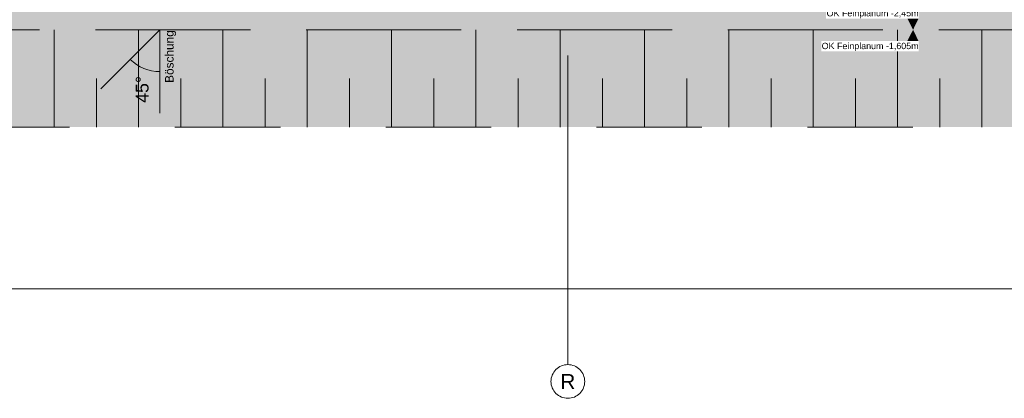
# Model space of a CAD drawing. Header units: metres. Extents: x -3716 to 31, y -1854 to 706.
# Tile 38 of 207: x -2107 to -1961, y -150 to -93. Entities that reach past the tile are written whole.
import ezdxf

# ---------------------------------------------------------------- set-up
doc = ezdxf.new("R2010")
doc.units = ezdxf.units.M
doc.header["$LTSCALE"] = 1.25
doc.header["$PDMODE"] = 1
doc.header["$PDSIZE"] = -2
doc.linetypes.add('Linienart-53', pattern=[5.291531, 3.175, -1.058062, 0.352704, -0.705764])
doc.linetypes.add('VW-01 Strichlinie kurz', pattern=[1.999894, 0.999947, -0.999947])
doc.layers.get('0').update_dxf_attribs({"lineweight": 25})
for name, color, linetype, lineweight in [('30 -32 Gründung-Baugrube', 7, 'VW-01 Strichlinie kurz', 9), ('70 -71 Achsen- 1 Gebäudeachsen', 7, 'Linienart-53', 18), ('Keine', 7, 'Continuous', 9)]:
    doc.layers.add(name, color=color, linetype=linetype, lineweight=lineweight)
doc.layers.add('70 -72 Beschriftung- 1 Beschriftung allgemein', color=7, linetype='Continuous', lineweight=9, true_color=0xff6633)
doc.layers.add('70 -76 Bemaßung- 2 Allgemein', color=7, linetype='Continuous', lineweight=5, true_color=0x6666cc)
doc.styles.add('Arial', font='arial.ttf')
doc.dimstyles.new('k+k_klein', dxfattribs={"dimtxt": 1.258608, "dimasz": 1.3255, "dimexe": 1.25, "dimexo": 3.75, "dimgap": 0.125, "dimtad": 1, "dimdec": 3, "dimtxsty": 'Arial', "dimblk": 'VW_SLASH', "dimblk1": 'VW_SLASH', "dimblk2": 'VW_SLASH', "dimcen": 0, "dimdle": 0.625, "dimadec": 3, "dimazin": 0, "dimtfac": 0.75, "dimtdec": 3, "dimtix": 1, "dimtmove": 0, "dimatfit": 0, "dimldrblk": 'VW_FILLEDARROW', "dimfxlon": 1, "dimfrac": 2, "dimtolj": 1, "dimarcsym": 0})

# ---------------------------------------------------------------- blocks, each defined once
blk = doc.blocks.new('Gruppe-26')
at = {"layer": '30 -32 Gründung-Baugrube', "color": 7, "transparency": 33554687}
for p, q in [((-143.511, -43.352), (-143.511, -42.197)), ((-142.511, -43.352), (-142.511, -42.197)), ((-141.511, -43.352), (-141.511, -42.197)), ((-140.511, -43.352), (-140.511, -42.197)), ((-139.511, -43.352), (-139.511, -42.197)), ((-138.511, -43.352), (-138.511, -42.197)), ((-137.511, -43.352), (-137.511, -42.197)), ((-136.511, -43.352), (-136.511, -42.197)), ((-135.511, -43.352), (-135.511, -42.197)), ((-134.511, -43.352), (-134.511, -42.197)), ((-133.511, -43.352), (-133.511, -42.197)), ((-132.511, -43.352), (-132.511, -42.197)), ((-143.011, -43.352), (-143.011, -42.775)), ((-142.011, -43.352), (-142.011, -42.775)), ((-141.011, -43.352), (-141.011, -42.775)), ((-140.011, -43.352), (-140.011, -42.775)), ((-139.011, -43.352), (-139.011, -42.775)), ((-138.011, -43.352), (-138.011, -42.775)), ((-137.011, -43.352), (-137.011, -42.775)), ((-136.011, -43.352), (-136.011, -42.775)), ((-135.011, -43.352), (-135.011, -42.775)), ((-134.011, -43.352), (-134.011, -42.775)), ((-133.011, -43.352), (-133.011, -42.775))]:
    blk.add_line(p, q, dxfattribs=at)
blk = doc.blocks.new('Gruppe-153')
at = {"layer": '30 -32 Gründung-Baugrube', "color": 7, "transparency": 33554687}
blk.add_blockref('Gruppe-26', (0, 0), dxfattribs=at)
blk = doc.blocks.new('Gruppe-464')
at = {"color": 255}
blk.add_wipeout([(-134.358, -42.063), (-133.262, -42.063), (-133.262, -41.942), (-134.358, -41.942)], dxfattribs=at).dxf.layer = '70 -76 Bemaßung- 2 Allgemein'
at = {"layer": '70 -76 Bemaßung- 2 Allgemein', "color": 7, "linetype": 'Continuous'}
blk.add_solid([(-133.262, -42.063), (-133.328, -42.197), (-133.395, -42.063)], dxfattribs=at)
at = {"layer": '70 -76 Bemaßung- 2 Allgemein', "insert": (-133.262, -42.06), "char_height": 0.07552, "attachment_point": 9, "line_spacing_factor": 0.973705, "style": 'Arial'}
blk.add_mtext('OK Feinplanum -2,45m', dxfattribs=at)
blk = doc.blocks.new('Gruppe-466')
at = {"color": 255}
blk.add_wipeout([(-134.417, -42.452), (-133.262, -42.452), (-133.262, -42.33), (-134.417, -42.33)], dxfattribs=at).dxf.layer = '70 -76 Bemaßung- 2 Allgemein'
at = {"layer": '70 -76 Bemaßung- 2 Allgemein', "color": 7, "linetype": 'Continuous'}
blk.add_solid([(-133.262, -42.33), (-133.328, -42.197), (-133.395, -42.33)], dxfattribs=at)
at = {"layer": '70 -76 Bemaßung- 2 Allgemein', "insert": (-133.262, -42.449), "char_height": 0.07552, "attachment_point": 9, "line_spacing_factor": 0.973705, "style": 'Arial'}
blk.add_mtext('OK Feinplanum -1,605m', dxfattribs=at)
blk = doc.blocks.new('VW_SLASH')
at = {"color": 0, "linetype": 'ByBlock', "lineweight": -2, "transparency": 16777216}
blk.add_line((0.4715, 0), (-1, 0), dxfattribs=at)
at = {"color": 0, "lineweight": 5, "transparency": 16777216, "flags": 128}
blk.add_lwpolyline([(0.5004, 0.5004), (-0.5004, -0.5004)], dxfattribs=at)
blk = doc.blocks.new('*D541')
at = {"layer": '70 -76 Bemaßung- 2 Allgemein', "color": 0, "lineweight": -2}
for p, q in [((-100.79, -45.272), (-159.567, -45.272)), ((-160.892, -48.854), (-160.892, -46.522)), ((-99.465, -48.424), (-99.465, -46.522))]:
    blk.add_line(p, q, dxfattribs=at)
at = {"layer": 'Defpoints', "color": 0}
for p in [(-99.465, -44.674), (-160.892, -45.104), (-160.892, -45.272)]:
    blk.add_point(p, dxfattribs=at)
at = {"layer": '70 -76 Bemaßung- 2 Allgemein', "color": 0, "lineweight": -2, "xscale": 1.32550048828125, "yscale": 1.32550048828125, "zscale": 1.32550048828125, "rotation": 180}
blk.add_blockref('VW_SLASH', (-160.892, -45.272), dxfattribs=at)
at = {"layer": '70 -76 Bemaßung- 2 Allgemein', "color": 0, "lineweight": -2, "xscale": 1.32550048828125, "yscale": 1.32550048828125, "zscale": 1.32550048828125}
blk.add_blockref('VW_SLASH', (-99.465, -45.272), dxfattribs=at)
at = {"layer": '70 -76 Bemaßung- 2 Allgemein', "color": 0, "insert": (-130.179, -45.189), "char_height": 0.10069, "attachment_point": 5, "style": 'Arial'}
blk.add_mtext('\\A1;61,42\\S76^ ;', dxfattribs=at)
blk = doc.blocks.new('VW_FILLEDARROW')
at = {"linetype": 'Continuous', "lineweight": 0, "transparency": 16777216}
blk.add_hatch(color=0, dxfattribs=at).paths.add_polyline_path([(-2.8289, 0.758), (0, 0), (-2.8289, -0.758)])
at = {"color": 0, "lineweight": 5, "transparency": 16777216, "flags": 128}
blk.add_lwpolyline([(-2.8289, 0.758), (0, 0), (-2.8289, -0.758)], close=True, dxfattribs=at)
blk = doc.blocks.new('Gruppe-516')
at = {"layer": '70 -72 Beschriftung- 1 Beschriftung allgemein'}
for q in [(-142.96, -42.898), (-142.259, -43.188)]:
    blk.add_line((-142.259, -42.197), q, dxfattribs=at)
blk.add_arc((-142.259, -42.197), 0.496, 225, 270, dxfattribs=at)
at = {"layer": '70 -72 Beschriftung- 1 Beschriftung allgemein', "attachment_point": 1, "rotation": 90, "line_spacing_factor": 0.970891, "style": 'Arial'}
for s, insert, char_height in [('Böschung', (-142.197, -42.827), 0.1007), ('45°', (-142.544, -43.064), 0.151)]:
    blk.add_mtext(s, dxfattribs=dict(at, insert=insert, char_height=char_height))
blk = doc.blocks.new('_Achsen (3D)')
at = {"layer": '70 -71 Achsen- 1 Gebäudeachsen', "transparency": 33554687}
blk.add_line((-137.421, 3.8), (-137.421, -46.172), dxfattribs=at)
at = {"color": 255, "transparency": 33554687}
blk.add_wipeout([(-137.421, -46.172), (-137.401, -46.173), (-137.382, -46.176), (-137.363, -46.181), (-137.344, -46.187), (-137.327, -46.196), (-137.31, -46.206), (-137.294, -46.217), (-137.28, -46.231), (-137.266, -46.245), (-137.255, -46.261), (-137.245, -46.278), (-137.236, -46.296), (-137.23, -46.314), (-137.225, -46.333), (-137.222, -46.352), (-137.221, -46.372), (-137.222, -46.392), (-137.225, -46.411), (-137.23, -46.43), (-137.236, -46.449), (-137.245, -46.466), (-137.255, -46.483), (-137.266, -46.499), (-137.28, -46.513), (-137.294, -46.527), (-137.31, -46.538), (-137.327, -46.548), (-137.344, -46.557), (-137.363, -46.563), (-137.382, -46.568), (-137.401, -46.571), (-137.421, -46.572), (-137.441, -46.571), (-137.46, -46.568), (-137.479, -46.563), (-137.498, -46.557), (-137.515, -46.548), (-137.532, -46.538), (-137.548, -46.527), (-137.562, -46.513), (-137.576, -46.499), (-137.587, -46.483), (-137.597, -46.466), (-137.606, -46.449), (-137.612, -46.43), (-137.617, -46.411), (-137.62, -46.392), (-137.621, -46.372), (-137.62, -46.352), (-137.617, -46.333), (-137.612, -46.314), (-137.606, -46.296), (-137.597, -46.278), (-137.587, -46.261), (-137.576, -46.245), (-137.562, -46.231), (-137.548, -46.217), (-137.532, -46.206), (-137.515, -46.196), (-137.498, -46.187), (-137.479, -46.181), (-137.46, -46.176), (-137.441, -46.173)], dxfattribs=at).dxf.layer = 'Keine'
at = {"layer": 'Keine', "transparency": 33554687, "flags": 128}
blk.add_lwpolyline([(-137.421, -46.172), (-137.401, -46.173), (-137.382, -46.176), (-137.363, -46.181), (-137.344, -46.187), (-137.327, -46.196), (-137.31, -46.206), (-137.294, -46.217), (-137.28, -46.231), (-137.266, -46.245), (-137.255, -46.261), (-137.245, -46.278), (-137.236, -46.296), (-137.23, -46.314), (-137.225, -46.333), (-137.222, -46.352), (-137.221, -46.372), (-137.222, -46.392), (-137.225, -46.411), (-137.23, -46.43), (-137.236, -46.449), (-137.245, -46.466), (-137.255, -46.483), (-137.266, -46.499), (-137.28, -46.513), (-137.294, -46.527), (-137.31, -46.538), (-137.327, -46.548), (-137.344, -46.557), (-137.363, -46.563), (-137.382, -46.568), (-137.401, -46.571), (-137.421, -46.572), (-137.441, -46.571), (-137.46, -46.568), (-137.479, -46.563), (-137.498, -46.557), (-137.515, -46.548), (-137.532, -46.538), (-137.548, -46.527), (-137.562, -46.513), (-137.576, -46.499), (-137.587, -46.483), (-137.597, -46.466), (-137.606, -46.449), (-137.612, -46.43), (-137.617, -46.411), (-137.62, -46.392), (-137.621, -46.372), (-137.62, -46.352), (-137.617, -46.333), (-137.612, -46.314), (-137.606, -46.296), (-137.597, -46.278), (-137.587, -46.261), (-137.576, -46.245), (-137.562, -46.231), (-137.548, -46.217), (-137.532, -46.206), (-137.515, -46.196), (-137.498, -46.187), (-137.479, -46.181), (-137.46, -46.176), (-137.441, -46.173)], close=True, dxfattribs=at)
at = {"layer": 'Keine', "transparency": 33554687, "insert": (-137.421, -46.372), "char_height": 0.176, "attachment_point": 5, "line_spacing_factor": 0.970891, "style": 'Arial'}
blk.add_mtext('R', dxfattribs=at)
blk = doc.blocks.new('Gruppe-494')
at = {"layer": '70 -76 Bemaßung- 2 Allgemein'}
dim = blk.add_linear_dim(base=(-160.89232, -45.27204), p1=(-99.4647, -44.67404), p2=(-160.89232, -45.10404), text='61,42\\S76^ ;', dimstyle='k+k_klein', override={"dimtxt": 0.100689, "dimgap": 0.005, "dimdec": 4, "dimpost": '<>', "dimtxsty": 'Arial', "dimtmove": 2}, dxfattribs=at)
dim.commit()
dim.dimension.update_dxf_attribs({"geometry": '*D541', "text_midpoint": (-130.17851, -45.18894)})
blk = doc.blocks.new('_Feinplanum 2D (2D)')
at = {"layer": '30 -32 Gründung-Baugrube', "linetype": 'Continuous', "lineweight": 0, "true_color": 0xfffdee}
h = blk.add_hatch(color=7, dxfattribs=at)
h.paths.add_polyline_path([(3.234, 2.208), (3.234, -3.255), (2.984, -4.188), (2.984, -7.283), (4.962, -7.283), (4.962, -10.133), (2.654, -10.133), (2.654, -15.181), (4.962, -15.181), (4.962, -18.031), (2.984, -18.031), (2.984, -43.352), (-34.742, -43.352), (-34.742, -45.105), (-41.182, -45.105), (-41.182, -44.674), (-49.965, -44.674), (-49.965, -43.352), (-84.242, -43.352), (-84.242, -45.104), (-90.682, -45.104), (-90.682, -44.674), (-99.465, -44.674), (-99.465, -43.352), (-160.892, -43.352), (-160.892, -45.104), (-167.332, -45.104), (-167.332, -44.674), (-176.115, -44.674), (-176.115, -43.352), (-179.176, -43.352), (-179.176, 2.208), (-156.666, 2.208), (-156.666, 2.555), (-146.526, 2.555), (-146.526, 2.208), (-52.841, 2.208), (-52.841, 2.398), (-26.376, 2.398), (-26.376, 2.208)])
h.paths.add_polyline_path([(-178.021, 1.053), (-178.021, -42.197), (-174.115, -42.197), (-174.115, -42.674), (-171.875, -42.674), (-171.875, -42.228), (-169.941, -42.228), (-169.941, -42.674), (-167.701, -42.674), (-167.701, -42.197), (-165.332, -42.197), (-165.332, -43.104), (-162.892, -43.104), (-162.892, -42.197), (-97.465, -42.197), (-97.465, -42.674), (-95.225, -42.674), (-95.225, -42.197), (-93.291, -42.197), (-93.291, -42.674), (-91.051, -42.674), (-91.051, -42.197), (-88.682, -42.197), (-88.682, -43.104), (-86.242, -43.104), (-86.242, -42.197), (-53.001, -42.197), (-53.001, -41.897), (-52.999, -41.897), (-52.999, -42.197), (-47.965, -42.197), (-47.965, -42.674), (-45.725, -42.674), (-45.725, -42.197), (-43.791, -42.197), (-43.791, -42.674), (-41.551, -42.674), (-41.551, -42.197), (-39.182, -42.197), (-39.182, -43.104), (-36.742, -43.104), (-36.742, -42.197), (-16.711, -42.197), (-16.711, -42.196), (-13.63, -42.197), (1.829, -42.197), (1.829, -4.036), (2.079, -3.103), (2.079, 1.053), (-16.711, 1.053), (-27.531, 1.053), (-27.531, 1.243), (-51.686, 1.243), (-51.686, 1.053), (-53.001, 1.053), (-88.896, 1.053), (-106.641, 1.053), (-147.681, 1.053), (-147.681, 1.4), (-155.511, 1.4), (-155.511, 1.053)])
at = {"layer": '30 -32 Gründung-Baugrube', "linetype": 'Continuous', "lineweight": 0}
h = blk.add_hatch(color=254, dxfattribs=at)
h.paths.add_polyline_path([(-52.999, -42.197), (-53.001, -42.197), (-86.242, -42.197), (-86.242, -43.104), (-88.682, -43.104), (-88.682, -42.197), (-88.896, -42.197), (-88.896, -42.197), (-91.051, -42.197), (-91.051, -42.674), (-93.291, -42.674), (-93.291, -42.197), (-95.225, -42.197), (-95.225, -42.674), (-97.465, -42.674), (-97.465, -42.197), (-162.892, -42.197), (-162.892, -43.104), (-165.332, -43.104), (-165.332, -42.197), (-167.701, -42.197), (-167.701, -42.674), (-169.941, -42.674), (-169.941, -42.197), (-171.875, -42.197), (-171.875, -42.674), (-174.115, -42.674), (-174.115, -42.197), (-178.021, -42.197), (-178.021, 1.053), (-106.641, 1.053), (-88.896, 1.053), (-53.001, 1.053), (-16.711, 1.053), (2.079, 1.053), (2.079, -3.103), (1.829, -4.036), (1.829, -42.197), (-13.63, -42.197), (-16.711, -42.196), (-16.711, -42.197), (-36.742, -42.197), (-36.742, -43.104), (-39.182, -43.104), (-39.182, -42.197), (-41.551, -42.197), (-41.551, -42.674), (-43.791, -42.674), (-43.791, -42.197), (-45.725, -42.197), (-45.725, -42.674), (-47.965, -42.674), (-47.965, -42.197)])
h.paths.add_polyline_path([(-106.641, 0.253), (-177.221, 0.253), (-177.221, -41.397), (-174.115, -41.397), (-174.115, -40.677), (-171.875, -40.677), (-171.875, -41.397), (-169.941, -41.397), (-169.941, -40.677), (-167.701, -40.677), (-167.701, -41.397), (-165.332, -41.397), (-165.332, -40.004), (-162.892, -40.004), (-162.892, -41.397), (-97.465, -41.397), (-97.465, -40.677), (-95.225, -40.677), (-95.225, -41.397), (-93.291, -41.397), (-93.291, -40.677), (-91.051, -40.677), (-91.051, -41.397), (-88.896, -41.397), (-88.896, -41.397), (-88.682, -41.397), (-88.682, -40.004), (-86.242, -40.004), (-86.242, -41.397), (-71.546, -41.397), (-71.546, 0.253), (-88.896, 0.253)])
h.paths.add_polyline_path([(-70.746, -41.397), (-53.001, -41.397), (-52.999, -41.397), (-47.965, -41.397), (-47.965, -40.677), (-45.725, -40.677), (-45.725, -41.397), (-43.791, -41.397), (-43.791, -40.677), (-41.551, -40.677), (-41.551, -41.397), (-39.182, -41.397), (-39.182, -40.004), (-36.742, -40.004), (-36.742, -41.397), (-16.711, -41.397), (-16.711, -41.398), (1.029, -41.397), (1.029, -3.93), (1.279, -2.997), (1.279, 0.253), (-16.711, 0.253), (-53.001, 0.253), (-70.746, 0.253)])
at = {"layer": '30 -32 Gründung-Baugrube', "flags": 128}
for points in [[(3.234, 2.208), (3.234, -3.255), (2.984, -4.188), (2.984, -7.283), (4.962, -7.283), (4.962, -10.133), (2.654, -10.133), (2.654, -15.181), (4.962, -15.181), (4.962, -18.031), (2.984, -18.031), (2.984, -43.352), (-34.742, -43.352), (-34.742, -45.105), (-41.182, -45.105), (-41.182, -44.674), (-49.965, -44.674), (-49.965, -43.352), (-84.242, -43.352), (-84.242, -45.104), (-90.682, -45.104), (-90.682, -44.674), (-99.465, -44.674), (-99.465, -43.352), (-160.892, -43.352), (-160.892, -45.104), (-167.332, -45.104), (-167.332, -44.674), (-176.115, -44.674), (-176.115, -43.352), (-179.176, -43.352), (-179.176, 2.208), (-156.666, 2.208), (-156.666, 2.555), (-146.526, 2.555), (-146.526, 2.208), (-52.841, 2.208), (-52.841, 2.398), (-26.376, 2.398), (-26.376, 2.208)], [(-178.021, 1.053), (-178.021, -42.197), (-174.115, -42.197), (-174.115, -42.674), (-171.875, -42.674), (-171.875, -42.228), (-169.941, -42.228), (-169.941, -42.674), (-167.701, -42.674), (-167.701, -42.197), (-165.332, -42.197), (-165.332, -43.104), (-162.892, -43.104), (-162.892, -42.197), (-97.465, -42.197), (-97.465, -42.674), (-95.225, -42.674), (-95.225, -42.197), (-93.291, -42.197), (-93.291, -42.674), (-91.051, -42.674), (-91.051, -42.197), (-88.682, -42.197), (-88.682, -43.104), (-86.242, -43.104), (-86.242, -42.197), (-53.001, -42.197), (-53.001, -41.897), (-52.999, -41.897), (-52.999, -42.197), (-47.965, -42.197), (-47.965, -42.674), (-45.725, -42.674), (-45.725, -42.197), (-43.791, -42.197), (-43.791, -42.674), (-41.551, -42.674), (-41.551, -42.197), (-39.182, -42.197), (-39.182, -43.104), (-36.742, -43.104), (-36.742, -42.197), (-16.711, -42.197), (-16.711, -42.196), (-13.63, -42.197), (1.829, -42.197), (1.829, -4.036), (2.079, -3.103), (2.079, 1.053), (-16.711, 1.053), (-27.531, 1.053), (-27.531, 1.243), (-51.686, 1.243), (-51.686, 1.053), (-53.001, 1.053), (-88.896, 1.053), (-106.641, 1.053), (-147.681, 1.053), (-147.681, 1.4), (-155.511, 1.4), (-155.511, 1.053)], [(-52.999, -42.197), (-53.001, -42.197), (-86.242, -42.197), (-86.242, -43.104), (-88.682, -43.104), (-88.682, -42.197), (-88.896, -42.197), (-88.896, -42.197), (-91.051, -42.197), (-91.051, -42.674), (-93.291, -42.674), (-93.291, -42.197), (-95.225, -42.197), (-95.225, -42.674), (-97.465, -42.674), (-97.465, -42.197), (-162.892, -42.197), (-162.892, -43.104), (-165.332, -43.104), (-165.332, -42.197), (-167.701, -42.197), (-167.701, -42.674), (-169.941, -42.674), (-169.941, -42.197), (-171.875, -42.197), (-171.875, -42.674), (-174.115, -42.674), (-174.115, -42.197), (-178.021, -42.197), (-178.021, 1.053), (-106.641, 1.053), (-88.896, 1.053), (-53.001, 1.053), (-16.711, 1.053), (2.079, 1.053), (2.079, -3.103), (1.829, -4.036), (1.829, -42.197), (-13.63, -42.197), (-16.711, -42.196), (-16.711, -42.197), (-36.742, -42.197), (-36.742, -43.104), (-39.182, -43.104), (-39.182, -42.197), (-41.551, -42.197), (-41.551, -42.674), (-43.791, -42.674), (-43.791, -42.197), (-45.725, -42.197), (-45.725, -42.674), (-47.965, -42.674), (-47.965, -42.197)]]:
    blk.add_lwpolyline(points, close=True, dxfattribs=at)
at = {"layer": '30 -32 Gründung-Baugrube', "color": 7}
blk.add_blockref('Gruppe-153', (0, 0), dxfattribs=at)
at = {"layer": '70 -72 Beschriftung- 1 Beschriftung allgemein', "color": 7}
blk.add_blockref('Gruppe-516', (0, 0), dxfattribs=at)
blk.add_blockref('Gruppe-464', (0, 0), dxfattribs=at)
at = {"layer": '30 -32 Gründung-Baugrube', "color": 7}
blk.add_blockref('Gruppe-466', (0, 0), dxfattribs=at)
at = {"layer": '70 -76 Bemaßung- 2 Allgemein'}
blk.add_blockref('Gruppe-494', (0, 0), dxfattribs=at)

msp = doc.modelspace()

# ---------------------------------------------------------------- block references
at = {"layer": 'Keine', "color": 1, "xscale": 12.5, "yscale": 12.5, "zscale": 12.5}
msp.add_blockref('_Feinplanum 2D (2D)', (-307.66, 432.49), dxfattribs=at)

# ---------------------------------------------------------------- next in the draw order: block references
msp.add_blockref('_Achsen (3D)', (-307.66, 432.49), dxfattribs=at)

doc.saveas('drawing.dxf')
